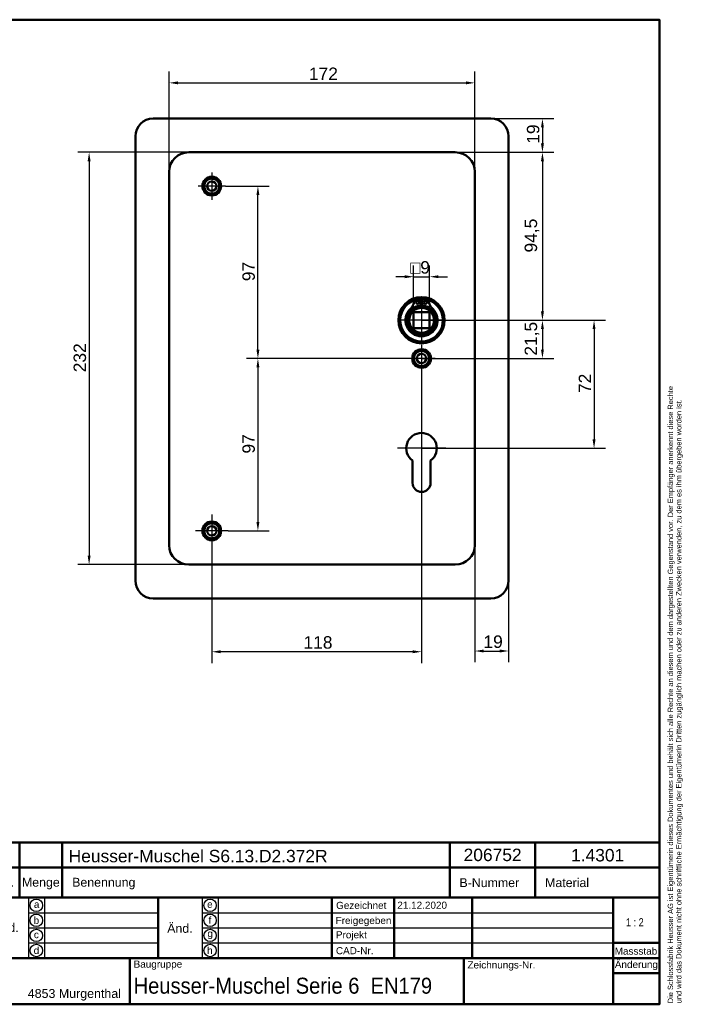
# Model space of a CAD drawing. Header units: millimetres. Extents: x 20 to 833, y 20 to 574.
# Tile 7 of 7: x 460 to 833, y 20 to 574. Entities that reach past the tile are written whole.
import ezdxf
from ezdxf.enums import TextEntityAlignment as Align

# ---------------------------------------------------------------- set-up
doc = ezdxf.new("R2010")
doc.units = ezdxf.units.MM
doc.header["$LTSCALE"] = 2
for name, color, linetype, lineweight in [('Bemaßungen(DIN)', 7, 'Continuous', 25), ('Mittelpunktmarkierung(DIN)', 7, 'Continuous', 25), ('Sichtbare Kanten(DIN)', 7, 'Continuous', 50), ('Skizziergeometrie(DIN)', 7, 'Continuous', 50), ('Skizzierlinie(DIN)', 7, 'Continuous', 25), ('Symbole(DIN)', 7, 'Continuous', 25)]:
    doc.layers.add(name, color=color, linetype=linetype, lineweight=lineweight)
doc.styles.add('Aktuell-DIN', font='arial.ttf')
doc.styles.add('STANDARD-DIN~0', font='arial.ttf')
doc.styles.add('Textstil10', font='arial.ttf')
doc.styles.add('Textstil41', font='arial.ttf', dxfattribs={"width": 0.8})
doc.styles.add('Textstil83', font='arial.ttf', dxfattribs={"width": 0.8})
doc.dimstyles.new('CAD-LAN', dxfattribs={"dimscale": 2, "dimtxt": 3.5, "dimasz": 2.5, "dimexe": 3.175, "dimexo": 0, "dimgap": 0.8, "dimtad": 1, "dimrnd": 1e-08, "dimtxsty": 'STANDARD-DIN~0', "dimcen": 0.09, "dimdle": 10, "dimclrd": 250, "dimclre": 250, "dimclrt": 250, "dimadec": 0, "dimazin": 2, "dimtfac": 1, "dimtmove": 0, "dimatfit": 3, "dimfxl": 1, "dimtolj": 1, "dimtzin": 0, "dimlwd": 25, "dimlwe": 25, "dimarcsym": 0})

# ---------------------------------------------------------------- blocks, each defined once
blk = doc.blocks.new('Ränder Standardrahmen')
at = {"layer": 'Skizziergeometrie(DIN)', "flags": 128}
blk.add_lwpolyline([(10, 10), (10, 287), (410, 287), (410, 10), (10, 10)], dxfattribs=at)
blk = doc.blocks.new('Schriftfelder Heusser')
at = {"layer": 'Skizziergeometrie(DIN)'}
for p, q in [((101, 229.92), (101, 236.92)), ((101, 236.92), (291, 236.92)), ((111, 229.92), (111, 236.92)), ((123, 229.92), (123, 236.92)), ((232, 229.92), (232, 236.92)), ((256, 229.92), (256, 236.92)), ((291, 236.92), (291, 229.92)), ((101, 191.42), (101, 229.92)), ((101, 229.92), (291, 229.92)), ((111, 229.92), (111, 221.42)), ((123, 229.92), (123, 221.42)), ((232, 229.92), (232, 221.42)), ((256, 229.92), (256, 221.42)), ((291, 229.92), (291, 191.42)), ((101, 221.42), (291, 221.42)), ((150, 221.42), (150, 204.42)), ((198.85, 221.42), (198.85, 204.42)), ((216.35, 221.42), (216.35, 204.42)), ((238.35, 221.42), (238.35, 204.42)), ((278, 221.42), (278, 191.42)), ((278, 208.67), (291, 208.67)), ((101, 204.42), (291, 204.42)), ((142, 204.42), (142, 191.42)), ((236, 204.42), (236, 191.42)), ((278, 200.17), (291, 200.17)), ((291, 191.42), (101, 191.42))]:
    blk.add_line(p, q, dxfattribs=at)
at = {"layer": 'Skizzierlinie(DIN)'}
for p, q in [((113.5, 221.42), (113.5, 204.42)), ((118, 221.42), (118, 204.42)), ((162.35, 221.42), (162.35, 204.42)), ((166.85, 221.42), (166.85, 204.42)), ((113.5, 217.17), (150, 217.17)), ((162.35, 217.17), (278, 217.17)), ((113.5, 212.92), (150, 212.92)), ((162.35, 212.92), (278, 212.92)), ((113.5, 208.67), (150, 208.67)), ((162.35, 208.67), (278, 208.67))]:
    blk.add_line(p, q, dxfattribs=at)
for centre in [(115.75, 219.25), (164.6, 219.25), (115.75, 215.04), (164.6, 215.04), (115.75, 210.79), (164.6, 210.79), (115.75, 206.54), (164.6, 206.54)]:
    blk.add_circle(centre, 1.75, dxfattribs=at)
at = {"layer": 'Symbole(DIN)', "color": 7, "insert": (293.33, 191.7), "char_height": 1.5, "width": 182.3003, "attachment_point": 1, "rotation": 90, "line_spacing_factor": 0.944221, "style": 'Aktuell-DIN'}
blk.add_mtext('\\fArial|b0|i0;\\H1.5000;Die Schlossfabrik Heusser AG ist Eigentümerin dieses Dokumentes und behält sich alle Rechte an diesem und dem dargestellten Gegenstand vor. Der Empfänger anerkennt diese Rechte\\Pund wird das Dokument nicht ohne schriftliche Ermächtigung der Eigentümerin Dritten zugänglich machen oder zu anderen Zwecken verwenden, zu dem es ihm übergeben worden ist.\\P ', dxfattribs=at)
at = {"layer": 'Symbole(DIN)', "color": 179, "true_color": 0x262659, "style": 'Aktuell-DIN'}
for s, insert, char_height, attachment_point in [('B-Nummer', (234.74, 225.62), 2.489, 4), ('Material', (265.02, 225.62), 2.489, 5), ('Pos.', (106, 227), 2.489, 2), ('Menge', (117, 227), 2.489, 2), ('Benennung', (125.81, 225.38), 2.489, 4), ('\\fArial|b0|i0;a', (115.81, 219.53), 2, 5), ('\\fArial|b0|i0;e', (164.54, 219.53), 2, 5), ('\\fArial|b0|i0;Gezeichnet', (200.05, 219.23), 2, 4), ('\\fArial|b0|i0;b', (115.75, 215), 2, 5), ('\\fArial|b0|i0;f', (164.55, 215.06), 2, 5), ('\\fArial|b0|i0;Freigegeben', (199.92, 216), 2, 1), ('\\fArial|b0|i0;c', (115.75, 211.01), 2, 5), ('\\fArial|b0|i0;g', (164.63, 211.05), 2, 5), ('\\fArial|b0|i0;Projekt', (200, 211.98), 2, 1), ('\\fArial|b0|i0;d', (115.76, 206.55), 2, 5), ('\\fArial|b0|i0;h', (164.55, 206.57), 2, 5), ('\\fArial|b0|i0;CAD-Nr.', (200, 207.5), 2, 1), ('\\fArial|b0|i0;\\H2.0000;Massstab', (284.39, 206.37), 2, 5), ('\\fArial|b0|i0;\\H2.0000;Baugruppe', (143.1, 203.73), 2, 1), ('\\fArial|b0|i0;Zeichnungs-Nr.', (237, 203.5), 2, 1), ('\\fArial|b0|i0;\\H2.5000;4853 Murgenthal', (113.33, 192.46), 2.5, 7)]:
    blk.add_mtext(s, dxfattribs=dict(at, insert=insert, char_height=char_height, attachment_point=attachment_point))
at = {"layer": 'Symbole(DIN)', "color": 179, "true_color": 0x262659, "attachment_point": 5, "style": 'Aktuell-DIN'}
for s, insert, char_height, width in [('Änd.', (107.21, 213), 2.489, 12.3494), ('Änd.', (156.12, 212.76), 2.489, 12.3494), ('\\fArial|b0|i0;Änderung', (284.51, 202.33), 2, 12.1143)]:
    blk.add_mtext(s, dxfattribs=dict(at, insert=insert, char_height=char_height, width=width))
at = {"layer": 'Symbole(DIN)', "color": 7, "insert": (143.1, 196.62), "char_height": 4.5, "width": 90.18, "attachment_point": 4, "style": 'Aktuell-DIN'}
blk.add_mtext('\\fArial|b0|i0;\\W0.90;\\H4.5000;Heusser-Muschel Serie 6  EN179', dxfattribs=at)
at = {"layer": 'Symbole(DIN)', "color": 179, "true_color": 0x262659, "style": 'Textstil10'}
blk.add_attdef('ERSTELLUNGSDATUM_001', (217.26, 218.29), '', height=2, dxfattribs=at)
at = {"layer": 'Symbole(DIN)', "color": 179, "true_color": 0x262659}
for tag, height, style, p in [('AUTOR', 2.49, 'Aktuell-DIN', (240.03, 219.26)), ('KONTROLLDATUM', 2, 'Textstil10', (217.42, 215.04)), ('KONTROLLIERT_VON', 2, 'Textstil10', (239.98, 215.05))]:
    blk.add_attdef(tag, text='', height=height, dxfattribs=dict(at, style=style)).set_placement(p, align=Align.MIDDLE_LEFT)
at = {"layer": 'Symbole(DIN)', "color": 7, "style": 'Textstil83', "width": 0.8}
blk.add_attdef('Anfänglicher_Ansichtsmaßstab_001', (281.57, 213.34), '', height=2.3, dxfattribs=at)
at = {"layer": 'Symbole(DIN)', "color": 179, "true_color": 0x262659, "style": 'Textstil10'}
blk.add_attdef('PROJEKT', text='', height=2, dxfattribs=at).set_placement((217.77, 209.72), align=Align.BOTTOM_LEFT)
at = {"layer": 'Symbole(DIN)', "color": 7, "style": 'Textstil41', "width": 0.8}
blk.add_attdef('STATUS', text='', height=5, dxfattribs=at).set_placement((284.53, 195.86), align=Align.MIDDLE_CENTER)
blk = doc.blocks.new('*D8')
at = {"layer": 'Bemaßungen(DIN)', "color": 250, "linetype": 'Continuous', "lineweight": 25, "true_color": 0x3f3f3f, "transparency": 16777216}
for p, q in [((544.17, 488.38), (544.17, 544.81)), ((716.17, 488.38), (716.17, 544.81)), ((549.17, 538.46), (711.17, 538.46))]:
    blk.add_line(p, q, dxfattribs=at)
at = {"layer": 'Bemaßungen(DIN)', "color": 250, "linetype": 'Continuous', "true_color": 0x3f3f3f, "transparency": 16777216}
for points in [[(549.17, 539.29), (549.17, 537.62), (544.17, 538.46)], [(711.17, 539.29), (711.17, 537.62), (716.17, 538.46)]]:
    blk.add_solid(points, dxfattribs=at)
at = {"layer": 'Defpoints', "color": 0, "linetype": 'Continuous', "transparency": 16777216}
for p in [(716.17, 538.46), (544.17, 488.38), (716.17, 488.38)]:
    blk.add_point(p, dxfattribs=at)
at = {"layer": 'Bemaßungen(DIN)', "color": 250, "linetype": 'Continuous', "lineweight": 25, "true_color": 0x3f3f3f, "transparency": 16777216, "insert": (622.8, 547.08), "char_height": 7, "attachment_point": 1, "style": 'STANDARD-DIN~0'}
blk.add_mtext('\\A1;172', dxfattribs=at)
blk = doc.blocks.new('*D9')
at = {"layer": 'Bemaßungen(DIN)', "color": 250, "linetype": 'Continuous', "lineweight": 25, "true_color": 0x3f3f3f, "transparency": 16777216}
for p, q in [((555.17, 499.38), (492.82, 499.38)), ((499.17, 494.38), (499.17, 272.38)), ((555.17, 267.38), (492.82, 267.38))]:
    blk.add_line(p, q, dxfattribs=at)
at = {"layer": 'Bemaßungen(DIN)', "color": 250, "linetype": 'Continuous', "true_color": 0x3f3f3f, "transparency": 16777216}
for points in [[(498.34, 494.38), (500, 494.38), (499.17, 499.38)], [(498.34, 272.38), (500, 272.38), (499.17, 267.38)]]:
    blk.add_solid(points, dxfattribs=at)
at = {"layer": 'Defpoints', "color": 0, "linetype": 'Continuous', "transparency": 16777216}
for p in [(555.17, 499.38), (499.17, 267.38), (555.17, 267.38)]:
    blk.add_point(p, dxfattribs=at)
at = {"layer": 'Bemaßungen(DIN)', "color": 250, "linetype": 'Continuous', "lineweight": 25, "true_color": 0x3f3f3f, "transparency": 16777216, "insert": (490.42, 375.62), "char_height": 7, "attachment_point": 1, "rotation": 90, "style": 'STANDARD-DIN~0'}
blk.add_mtext('\\A1;232', dxfattribs=at)
blk = doc.blocks.new('*D10')
at = {"layer": 'Bemaßungen(DIN)', "color": 250, "linetype": 'Continuous', "lineweight": 25, "true_color": 0x3f3f3f, "transparency": 16777216}
for p, q in [((705.17, 499.38), (760.52, 499.38)), ((754.17, 494.38), (754.17, 409.88)), ((686.17, 404.88), (760.52, 404.88))]:
    blk.add_line(p, q, dxfattribs=at)
at = {"layer": 'Bemaßungen(DIN)', "color": 250, "linetype": 'Continuous', "true_color": 0x3f3f3f, "transparency": 16777216}
for points in [[(753.34, 494.38), (755, 494.38), (754.17, 499.38)], [(753.34, 409.88), (755, 409.88), (754.17, 404.88)]]:
    blk.add_solid(points, dxfattribs=at)
at = {"layer": 'Defpoints', "color": 0, "linetype": 'Continuous', "transparency": 16777216}
for p in [(705.17, 499.38), (686.17, 404.88), (754.17, 404.88)]:
    blk.add_point(p, dxfattribs=at)
at = {"layer": 'Bemaßungen(DIN)', "color": 250, "linetype": 'Continuous', "lineweight": 25, "true_color": 0x3f3f3f, "transparency": 16777216, "insert": (744.16, 443.01), "char_height": 7, "attachment_point": 1, "rotation": 90, "style": 'STANDARD-DIN~0'}
blk.add_mtext('\\A1;94,5', dxfattribs=at)
blk = doc.blocks.new('*D11')
at = {"layer": 'Bemaßungen(DIN)', "color": 250, "linetype": 'Continuous', "lineweight": 25, "true_color": 0x3f3f3f, "transparency": 16777216}
for p, q in [((686.17, 404.88), (760.52, 404.88)), ((754.17, 399.88), (754.17, 388.38)), ((686.17, 383.38), (760.52, 383.38))]:
    blk.add_line(p, q, dxfattribs=at)
at = {"layer": 'Bemaßungen(DIN)', "color": 250, "linetype": 'Continuous', "true_color": 0x3f3f3f, "transparency": 16777216}
for points in [[(753.34, 399.88), (755, 399.88), (754.17, 404.88)], [(753.34, 388.38), (755, 388.38), (754.17, 383.38)]]:
    blk.add_solid(points, dxfattribs=at)
at = {"layer": 'Defpoints', "color": 0, "linetype": 'Continuous', "transparency": 16777216}
for p in [(686.17, 404.88), (686.17, 383.38), (754.17, 383.38)]:
    blk.add_point(p, dxfattribs=at)
at = {"layer": 'Bemaßungen(DIN)', "color": 250, "linetype": 'Continuous', "lineweight": 25, "true_color": 0x3f3f3f, "transparency": 16777216, "insert": (744.16, 384.95), "char_height": 7, "attachment_point": 1, "rotation": 90, "style": 'STANDARD-DIN~0'}
blk.add_mtext('\\A1;21,5', dxfattribs=at)
blk = doc.blocks.new('*D12')
at = {"layer": 'Bemaßungen(DIN)', "color": 250, "linetype": 'Continuous', "lineweight": 25, "true_color": 0x3f3f3f, "transparency": 16777216}
for p, q in [((686.17, 404.88), (789.55, 404.88)), ((783.2, 399.88), (783.2, 337.88)), ((686.17, 332.88), (789.55, 332.88))]:
    blk.add_line(p, q, dxfattribs=at)
at = {"layer": 'Bemaßungen(DIN)', "color": 250, "linetype": 'Continuous', "true_color": 0x3f3f3f, "transparency": 16777216}
for points in [[(782.37, 399.88), (784.04, 399.88), (783.2, 404.88)], [(782.37, 337.88), (784.04, 337.88), (783.2, 332.88)]]:
    blk.add_solid(points, dxfattribs=at)
at = {"layer": 'Defpoints', "color": 0, "linetype": 'Continuous', "transparency": 16777216}
for p in [(686.17, 404.88), (686.17, 332.88), (783.2, 332.88)]:
    blk.add_point(p, dxfattribs=at)
at = {"layer": 'Bemaßungen(DIN)', "color": 250, "linetype": 'Continuous', "lineweight": 25, "true_color": 0x3f3f3f, "transparency": 16777216, "insert": (774.58, 363.93), "char_height": 7, "attachment_point": 1, "rotation": 90, "style": 'STANDARD-DIN~0'}
blk.add_mtext('\\A1;72', dxfattribs=at)
blk = doc.blocks.new('*D13')
at = {"layer": 'Bemaßungen(DIN)', "color": 250, "linetype": 'Continuous', "lineweight": 25, "true_color": 0x3f3f3f, "transparency": 16777216}
for p, q in [((725.17, 518.38), (760.52, 518.38)), ((754.17, 513.38), (754.17, 504.38)), ((705.17, 499.38), (760.52, 499.38))]:
    blk.add_line(p, q, dxfattribs=at)
at = {"layer": 'Bemaßungen(DIN)', "color": 250, "linetype": 'Continuous', "true_color": 0x3f3f3f, "transparency": 16777216}
for points in [[(753.34, 513.38), (755, 513.38), (754.17, 518.38)], [(753.34, 504.38), (755, 504.38), (754.17, 499.38)]]:
    blk.add_solid(points, dxfattribs=at)
at = {"layer": 'Defpoints', "color": 0, "linetype": 'Continuous', "transparency": 16777216}
for p in [(725.17, 518.38), (705.17, 499.38), (754.17, 499.38)]:
    blk.add_point(p, dxfattribs=at)
at = {"layer": 'Bemaßungen(DIN)', "color": 250, "linetype": 'Continuous', "lineweight": 25, "true_color": 0x3f3f3f, "transparency": 16777216, "insert": (745.42, 504.19), "char_height": 7, "attachment_point": 1, "rotation": 90, "style": 'STANDARD-DIN~0'}
blk.add_mtext('\\A1;19', dxfattribs=at)
blk = doc.blocks.new('*D14')
at = {"layer": 'Bemaßungen(DIN)', "color": 250, "linetype": 'Continuous', "lineweight": 25, "true_color": 0x3f3f3f, "transparency": 16777216}
for p, q in [((575.82, 480.38), (600.47, 480.38)), ((594.12, 388.38), (594.12, 475.38)), ((686.17, 383.38), (587.77, 383.38))]:
    blk.add_line(p, q, dxfattribs=at)
at = {"layer": 'Bemaßungen(DIN)', "color": 250, "linetype": 'Continuous', "true_color": 0x3f3f3f, "transparency": 16777216}
for points in [[(593.29, 475.38), (594.95, 475.38), (594.12, 480.38)], [(593.29, 388.38), (594.95, 388.38), (594.12, 383.38)]]:
    blk.add_solid(points, dxfattribs=at)
at = {"layer": 'Defpoints', "color": 0, "linetype": 'Continuous', "transparency": 16777216}
for p in [(575.82, 480.38), (594.12, 480.38), (686.17, 383.38)]:
    blk.add_point(p, dxfattribs=at)
at = {"layer": 'Bemaßungen(DIN)', "color": 250, "linetype": 'Continuous', "lineweight": 25, "true_color": 0x3f3f3f, "transparency": 16777216, "insert": (585.37, 426.87), "char_height": 7, "attachment_point": 1, "rotation": 90, "style": 'STANDARD-DIN~0'}
blk.add_mtext('\\A1;97', dxfattribs=at)
blk = doc.blocks.new('*D15')
at = {"layer": 'Bemaßungen(DIN)', "color": 250, "linetype": 'Continuous', "lineweight": 25, "true_color": 0x3f3f3f, "transparency": 16777216}
for p, q in [((686.17, 383.38), (587.77, 383.38)), ((594.12, 378.38), (594.12, 291.38)), ((577.42, 286.38), (600.47, 286.38))]:
    blk.add_line(p, q, dxfattribs=at)
at = {"layer": 'Bemaßungen(DIN)', "color": 250, "linetype": 'Continuous', "true_color": 0x3f3f3f, "transparency": 16777216}
for points in [[(593.29, 378.38), (594.95, 378.38), (594.12, 383.38)], [(593.29, 291.38), (594.95, 291.38), (594.12, 286.38)]]:
    blk.add_solid(points, dxfattribs=at)
at = {"layer": 'Defpoints', "color": 0, "linetype": 'Continuous', "transparency": 16777216}
for p in [(686.17, 383.38), (577.42, 286.38), (594.12, 286.38)]:
    blk.add_point(p, dxfattribs=at)
at = {"layer": 'Bemaßungen(DIN)', "color": 250, "linetype": 'Continuous', "lineweight": 25, "true_color": 0x3f3f3f, "transparency": 16777216, "insert": (585.37, 329.87), "char_height": 7, "attachment_point": 1, "rotation": 90, "style": 'STANDARD-DIN~0'}
blk.add_mtext('\\A1;97', dxfattribs=at)
blk = doc.blocks.new('*D16')
at = {"layer": 'Bemaßungen(DIN)', "color": 250, "linetype": 'Continuous', "lineweight": 25, "true_color": 0x3f3f3f, "transparency": 16777216}
for p, q in [((686.17, 375.73), (686.17, 212.03)), ((568.17, 277.13), (568.17, 212.03)), ((681.17, 218.38), (573.17, 218.38))]:
    blk.add_line(p, q, dxfattribs=at)
at = {"layer": 'Bemaßungen(DIN)', "color": 250, "linetype": 'Continuous', "true_color": 0x3f3f3f, "transparency": 16777216}
for points in [[(573.17, 219.21), (573.17, 217.55), (568.17, 218.38)], [(681.17, 219.21), (681.17, 217.55), (686.17, 218.38)]]:
    blk.add_solid(points, dxfattribs=at)
at = {"layer": 'Defpoints', "color": 0, "linetype": 'Continuous', "transparency": 16777216}
for p in [(686.17, 375.73), (568.17, 277.13), (568.17, 218.38)]:
    blk.add_point(p, dxfattribs=at)
at = {"layer": 'Bemaßungen(DIN)', "color": 250, "linetype": 'Continuous', "lineweight": 25, "true_color": 0x3f3f3f, "transparency": 16777216, "insert": (619.76, 227.13), "char_height": 7, "attachment_point": 1, "style": 'STANDARD-DIN~0'}
blk.add_mtext('\\A1;118', dxfattribs=at)
blk = doc.blocks.new('*D17')
at = {"layer": 'Bemaßungen(DIN)', "color": 250, "linetype": 'Continuous', "lineweight": 25, "true_color": 0x3f3f3f, "transparency": 16777216}
for p, q in [((716.17, 278.38), (716.17, 212.43)), ((735.17, 258.38), (735.17, 212.43)), ((721.17, 218.78), (730.17, 218.78))]:
    blk.add_line(p, q, dxfattribs=at)
at = {"layer": 'Bemaßungen(DIN)', "color": 250, "linetype": 'Continuous', "true_color": 0x3f3f3f, "transparency": 16777216}
for points in [[(721.17, 219.62), (721.17, 217.95), (716.17, 218.78)], [(730.17, 219.62), (730.17, 217.95), (735.17, 218.78)]]:
    blk.add_solid(points, dxfattribs=at)
at = {"layer": 'Defpoints', "color": 0, "linetype": 'Continuous', "transparency": 16777216}
for p in [(716.17, 278.38), (735.17, 258.38), (735.17, 218.78)]:
    blk.add_point(p, dxfattribs=at)
at = {"layer": 'Bemaßungen(DIN)', "color": 250, "linetype": 'Continuous', "lineweight": 25, "true_color": 0x3f3f3f, "transparency": 16777216, "insert": (720.98, 227.53), "char_height": 7, "attachment_point": 1, "style": 'STANDARD-DIN~0'}
blk.add_mtext('\\A1;19', dxfattribs=at)
blk = doc.blocks.new('*D18')
at = {"layer": 'Bemaßungen(DIN)', "color": 250, "linetype": 'Continuous', "lineweight": 25, "true_color": 0x3f3f3f, "transparency": 16777216}
for p, q in [((681.67, 409.38), (681.67, 435.73)), ((690.67, 409.38), (690.67, 435.73)), ((676.67, 429.38), (671.67, 429.38)), ((681.67, 429.38), (690.67, 429.38)), ((695.67, 429.38), (700.67, 429.38))]:
    blk.add_line(p, q, dxfattribs=at)
at = {"layer": 'Bemaßungen(DIN)', "color": 250, "linetype": 'Continuous', "true_color": 0x3f3f3f, "transparency": 16777216}
for points in [[(676.67, 430.21), (676.67, 428.55), (681.67, 429.38)], [(695.67, 430.21), (695.67, 428.55), (690.67, 429.38)]]:
    blk.add_solid(points, dxfattribs=at)
at = {"layer": 'Defpoints', "color": 0, "linetype": 'Continuous', "transparency": 16777216}
for p in [(690.67, 429.38), (681.67, 409.38), (690.67, 409.38)]:
    blk.add_point(p, dxfattribs=at)
at = {"layer": 'Bemaßungen(DIN)', "color": 250, "linetype": 'Continuous', "lineweight": 25, "true_color": 0x3f3f3f, "transparency": 16777216, "insert": (679.8, 438.13), "char_height": 7, "attachment_point": 1, "style": 'STANDARD-DIN~0'}
blk.add_mtext('\\A1;\\fAIGDT|b0|i0;\\H7.0000;o\\fArial|b0|i0;\\H7.0000;9', dxfattribs=at)

msp = doc.modelspace()

# ---------------------------------------------------------------- linework, layer by layer
at = {"layer": 'Mittelpunktmarkierung(DIN)', "linetype": 'Continuous'}
for p, q in [((568.168, 488.03), (568.168, 472.73)), ((575.818, 480.38), (560.518, 480.38)), ((686.168, 416.88), (686.168, 392.88)), ((698.168, 404.88), (674.168, 404.88)), ((686.168, 391.03), (686.168, 375.73)), ((693.818, 383.38), (678.518, 383.38)), ((686.168, 346.48), (686.168, 322.88)), ((699.768, 332.88), (672.568, 332.88)), ((568.168, 295.63), (568.168, 277.13)), ((577.418, 286.38), (558.918, 286.38))]:
    msp.add_line(p, q, dxfattribs=at)
at = {"layer": 'Sichtbare Kanten(DIN)'}
for p, q in [((535.168, 518.38), (725.168, 518.38)), ((525.168, 258.38), (525.168, 508.38)), ((735.168, 508.38), (735.168, 258.38)), ((705.168, 499.38), (555.168, 499.38)), ((544.168, 488.38), (544.168, 278.38)), ((716.168, 278.38), (716.168, 488.38)), ((682.528, 416.838), (685.552, 416.838)), ((685.552, 416.838), (685.552, 413.138)), ((686.785, 413.138), (686.785, 416.838)), ((686.785, 416.838), (689.809, 416.838)), ((681.668, 400.38), (681.668, 409.38)), ((681.668, 409.38), (690.668, 409.38)), ((690.668, 409.38), (690.668, 400.38)), ((690.668, 400.38), (681.668, 400.38)), ((681.068, 313.38), (681.068, 325.955)), ((691.268, 325.955), (691.268, 313.38)), ((555.168, 267.38), (705.168, 267.38)), ((725.168, 248.38), (535.168, 248.38))]:
    msp.add_line(p, q, dxfattribs=at)
for centre, radius in [((568.168, 480.38), 5.25), ((568.168, 480.38), 4.25), ((568.168, 480.38), 2.65), ((686.168, 404.88), 13), ((686.168, 404.88), 12.5), ((683.937, 414.988), 0.85), ((688.4, 414.988), 0.85), ((686.168, 404.88), 8), ((686.168, 404.88), 7), ((686.168, 383.38), 5.25), ((686.168, 383.38), 4.25), ((686.168, 383.38), 2.65), ((568.168, 286.38), 5.25), ((568.168, 286.38), 4.25), ((568.168, 286.38), 2.65)]:
    msp.add_circle(centre, radius, dxfattribs=at)
for centre, radius, start, end in [((535.168, 508.38), 10, 90, 180), ((725.168, 508.38), 10, 0, 90), ((555.168, 488.38), 11, 90, 180), ((705.168, 488.38), 11, 0, 90), ((686.168, 404.88), 12, 108.17213, 71.82787), ((673.846, 417.578), 8.678, 314.1409, 355.03295), ((686.168, 404.88), 12, 85.21102, 94.78898), ((698.491, 417.578), 8.678, 184.96705, 225.8591), ((686.168, 404.88), 9.017, 134.1409, 45.8591), ((686.168, 405.613), 7.55, 94.68501, 144.3129), ((686.168, 404.88), 8.2, 63.63056, 116.36944), ((686.168, 404.88), 9, 86.0711, 93.9289), ((686.168, 405.613), 7.55, 35.6871, 85.31499), ((686.168, 332.88), 8.6, 306.37184, 233.62816), ((686.168, 313.38), 5.1, 180, 0), ((555.168, 278.38), 11, 180, 270), ((705.168, 278.38), 11, 270, 0), ((535.168, 258.38), 10, 180, 270), ((725.168, 258.38), 10, 270, 0)]:
    msp.add_arc(centre, radius, start, end, dxfattribs=at)

# ---------------------------------------------------------------- block references
at = {"xscale": 2, "yscale": 2, "zscale": 2}
msp.add_blockref('Ränder Standardrahmen', (0, 0), dxfattribs=at)
msp.add_blockref('Schriftfelder Heusser', (238, -362.833), dxfattribs=at).add_auto_attribs({'ERSTELLUNGSDATUM_001': '21.12.2020', 'Anfänglicher_Ansichtsmaßstab_001': '1 : 2'})

# ---------------------------------------------------------------- texts
at = {"layer": 'Symbole(DIN)', "color": 7, "char_height": 7, "attachment_point": 1, "style": 'Aktuell-DIN'}
for s, insert, width in [('{\\fArial|b0|i0;\\H7.0000;Heusser-Muschel S6.13.D2.372R}', (487.659, 106.906), 145.65549), ('{\\fArial|b0|i0;\\H7.0000;206752}', (709.83, 107.58), 32.62043), ('{\\fArial|b0|i0;\\H7.0000;1.4301}', (770.274, 107.401), 29.89939)]:
    msp.add_mtext(s, dxfattribs=dict(at, insert=insert, width=width))

# ---------------------------------------------------------------- dimensions: what is measured, and where the dimension line sits
at = {"layer": 'Bemaßungen(DIN)', "color": 250, "linetype": 'Continuous', "lineweight": 25, "true_color": 0x3f3f3f}
for base, p1, p2, angle, picture, middle in [((716.168, 538.456), (544.168, 488.38), (716.168, 488.38), 180, '*D8', (630.168, 538.456)), ((754.168, 499.38), (725.168, 518.38), (705.168, 499.38), 270, '*D13', (754.168, 508.88)), ((499.168, 267.38), (555.168, 499.38), (555.168, 267.38), 90, '*D9', (499.168, 383.38)), ((754.168, 404.88), (705.168, 499.38), (686.168, 404.88), 90, '*D10', (754.168, 452.13)), ((594.12, 480.38), (686.168, 383.38), (575.818, 480.38), 90, '*D14', (594.12, 431.88)), ((754.168, 383.38), (686.168, 404.88), (686.168, 383.38), 90, '*D11', (754.168, 394.13)), ((783.204, 332.88), (686.168, 404.88), (686.168, 332.88), 90, '*D12', (783.204, 368.88)), ((594.12, 286.38), (686.168, 383.38), (577.418, 286.38), 90, '*D15', (594.12, 334.88)), ((568.168, 218.38), (686.168, 375.73), (568.168, 277.13), 180, '*D16', (627.168, 218.38))]:
    dim = msp.add_linear_dim(base=base, p1=p1, p2=p2, angle=angle, dimstyle='CAD-LAN', override={"dimgap": 0.8, "dimdec": 2, "dimtol": 0, "dimlim": 0, "dimtp": 0, "dimtm": 0, "dimtdec": 2, "dimtofl": 0, "dimatfit": 1}, dxfattribs=at)
    dim.commit()
    dim.dimension.update_dxf_attribs({"geometry": picture, "text_midpoint": middle, "dimtype": 160})
dim = msp.add_linear_dim(base=(690.668, 429.38), p1=(681.668, 409.38), p2=(690.668, 409.38), angle=180, text='\\fAIGDT|b0|i0;\\H7.0000;o\\fArial|b0|i0;\\H7.0000;<>', dimstyle='CAD-LAN', override={"dimgap": 0.8, "dimdec": 2, "dimtol": 0, "dimlim": 0, "dimtp": 0, "dimtm": 0, "dimtdec": 2, "dimtofl": 1, "dimatfit": 1}, dxfattribs=at)
dim.commit()
dim.dimension.update_dxf_attribs({"geometry": '*D18', "text_midpoint": (686.168, 429.38), "dimtype": 160})
dim = msp.add_linear_dim(base=(735.168, 218.782), p1=(716.168, 278.38), p2=(735.168, 258.38), dimstyle='CAD-LAN', override={"dimgap": 0.8, "dimdec": 2, "dimtol": 0, "dimlim": 0, "dimtp": 0, "dimtm": 0, "dimtdec": 2, "dimtofl": 0, "dimatfit": 1}, dxfattribs=at)
dim.commit()
dim.dimension.update_dxf_attribs({"geometry": '*D17', "text_midpoint": (725.668, 218.782), "dimtype": 160})

doc.saveas('drawing.dxf')
